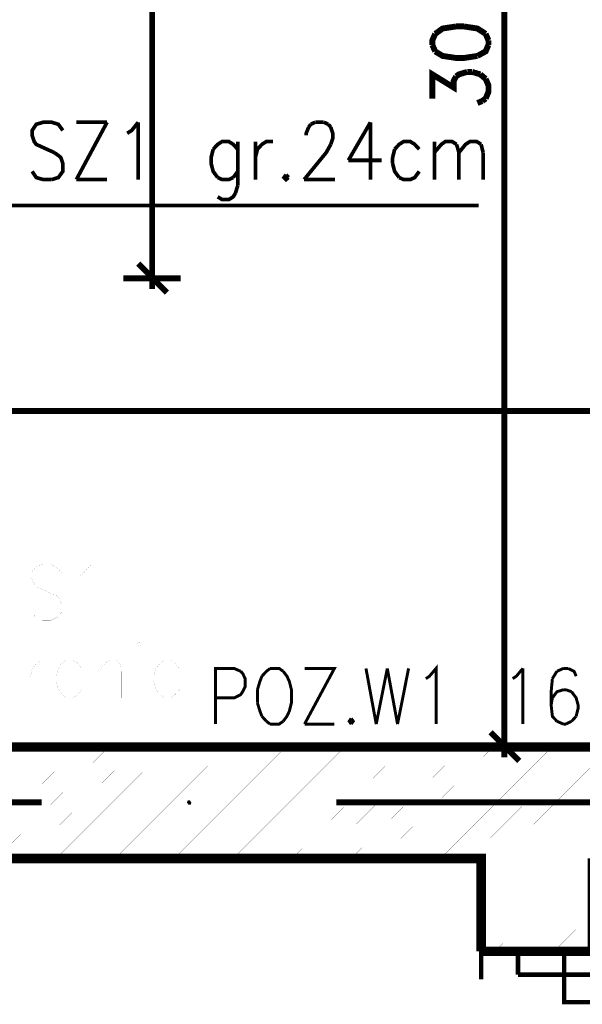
# Model space of a CAD drawing. Header units: millimetres. Extents: x -14047 to 49934, y -21523 to 14989.
# Tile 138 of 201: x 1755 to 1876, y 5846 to 6058. Entities that reach past the tile are written whole.
import ezdxf

# ---------------------------------------------------------------- set-up
doc = ezdxf.new("R2010")
doc.units = ezdxf.units.MM
doc.layers.add('H', color=7, linetype='Continuous')
doc.layers.add('P', color=7, linetype='Continuous')

msp = doc.modelspace()

# ---------------------------------------------------------------- hatches: boundary and pattern name
at = {"layer": 'H', "linetype": 'Continuous'}
msp.add_hatch(color=256, dxfattribs=at).paths.add_polyline_path([(1791.672, 5888.481), (1791.317, 5888.921), (1791.497, 5889.45), (1791.937, 5889.45), (1792.287, 5888.921), (1792.112, 5888.481)])

# ---------------------------------------------------------------- linework, layer by layer
at = {"layer": 'P'}
for points, const_width in [([(1859.657, 5901.884), (1859.657, 6204.088)], 1.27), ([(1783.823, 6179.926), (1783.823, 6002.765)], 1.27), ([(1844.754, 6054.528), (1844.14, 6053.118), (1844.14, 6052.149)], 1.27), ([(1849.254, 6056.118), (1846.344, 6055.673), (1844.754, 6054.528)], 1.27), ([(1850.929, 6056.118), (1849.254, 6056.118)], 1.27), ([(1855.603, 6054.528), (1853.838, 6055.673), (1850.929, 6056.118)], 1.27), ([(1856.218, 6053.118), (1855.603, 6054.528)], 1.27), ([(1844.14, 6052.149), (1844.754, 6050.739)], 1.27), ([(1853.838, 6049.769), (1855.603, 6050.739), (1856.218, 6052.149)], 1.27), ([(1856.218, 6052.149), (1856.218, 6053.118)], 1.27), ([(1844.754, 6050.739), (1846.344, 6049.769), (1849.254, 6049.324), (1850.929, 6049.324), (1853.838, 6049.769)], 1.27), ([(1844.14, 6040.595), (1844.14, 6045.799), (1848.724, 6042.975), (1848.724, 6044.39), (1849.254, 6045.359)], 1.27), ([(1849.254, 6045.359), (1849.869, 6045.799), (1851.634, 6046.329)], 1.27), ([(1851.634, 6046.329), (1852.693, 6046.329)], 1.27), ([(1852.693, 6046.329), (1854.458, 6045.799)], 1.27), ([(1854.458, 6045.799), (1855.603, 6044.83)], 1.27), ([(1855.603, 6044.83), (1856.218, 6043.42), (1856.218, 6042.005), (1855.603, 6040.595)], 1.27), ([(1854.898, 6040.065), (1853.838, 6039.625)], 1.27), ([(1855.603, 6040.595), (1854.898, 6040.065)], 1.27), ([(1764.6, 6033.716), (1763.63, 6035.041), (1762.216, 6035.481), (1760.366, 6035.481), (1758.866, 6035.041), (1757.986, 6033.716), (1757.986, 6032.661), (1758.426, 6031.336), (1758.866, 6030.721), (1759.836, 6030.277)], 0.795), ([(1767.51, 6023.137), (1774.124, 6035.481)], 0.795), ([(1774.124, 6035.481), (1767.51, 6035.481)], 0.795), ([(1778.443, 6033.101), (1779.413, 6033.716), (1780.823, 6035.481)], 0.795), ([(1780.823, 6035.481), (1780.823, 6023.137)], 0.795), ([(1817.948, 6035.041), (1818.918, 6035.481)], 0.795), ([(1818.918, 6035.481), (1820.773, 6035.481)], 0.795), ([(1820.773, 6035.481), (1821.743, 6035.041)], 0.795), ([(1830.821, 6035.481), (1826.062, 6027.282)], 0.795), ([(1830.821, 6035.481), (1830.821, 6023.137)], 0.795), ([(1816.978, 6032.661), (1816.978, 6033.101), (1817.508, 6034.421)], 0.795), ([(1817.508, 6034.421), (1817.948, 6035.041)], 0.795), ([(1821.743, 6035.041), (1822.273, 6034.421)], 0.795), ([(1822.273, 6034.421), (1822.712, 6033.101), (1822.712, 6032.041), (1822.273, 6030.721)], 0.795), ([(1802.25, 6029.662), (1801.28, 6030.721), (1800.31, 6031.336), (1798.901, 6031.336), (1797.931, 6030.721), (1796.961, 6029.662)], 0.795), ([(1802.25, 6031.336), (1802.25, 6021.813)], 0.795), ([(1806.045, 6031.336), (1806.045, 6023.137)], 0.795), ([(1806.485, 6029.662), (1807.454, 6030.721), (1808.424, 6031.336), (1809.834, 6031.336)], 0.795), ([(1841.32, 6029.662), (1840.345, 6030.721), (1839.375, 6031.336), (1837.965, 6031.336), (1836.996, 6030.721), (1836.026, 6029.662)], 0.795), ([(1844.58, 6031.336), (1844.58, 6023.137)], 0.795), ([(1844.58, 6028.957), (1846.079, 6030.721), (1846.959, 6031.336), (1848.374, 6031.336), (1849.344, 6030.721)], 0.795), ([(1849.869, 6028.957), (1851.284, 6030.721), (1852.253, 6031.336), (1853.663, 6031.336), (1854.633, 6030.721)], 0.795), ([(1759.836, 6030.277), (1762.746, 6028.957)], 0.795), ([(1762.746, 6028.957), (1763.63, 6028.337), (1764.155, 6027.897), (1764.6, 6026.577), (1764.6, 6024.897), (1763.63, 6023.577), (1762.216, 6023.137)], 0.795), ([(1796.961, 6029.662), (1796.521, 6027.897), (1796.521, 6026.577), (1796.961, 6024.897), (1797.931, 6023.577)], 0.795), ([(1806.045, 6027.897), (1806.485, 6029.662)], 0.795), ([(1822.273, 6030.721), (1821.298, 6028.957), (1816.538, 6023.137)], 0.795), ([(1836.026, 6029.662), (1835.586, 6027.897)], 0.795), ([(1849.344, 6030.721), (1849.869, 6028.957), (1849.869, 6023.137)], 0.795), ([(1854.633, 6030.721), (1855.073, 6028.957)], 0.795), ([(1855.073, 6028.957), (1855.073, 6023.137)], 0.795), ([(1826.062, 6027.282), (1833.206, 6027.282)], 0.795), ([(1835.586, 6027.897), (1835.586, 6026.577)], 0.795), ([(1760.366, 6023.137), (1758.866, 6023.577), (1757.986, 6024.897)], 0.795), ([(1801.28, 6023.577), (1802.25, 6024.897)], 0.795), ([(1835.586, 6026.577), (1836.026, 6024.897), (1836.996, 6023.577)], 0.795), ([(1836.996, 6023.577), (1837.965, 6023.137), (1839.375, 6023.137), (1840.345, 6023.577), (1841.32, 6024.897)], 0.795), ([(1762.216, 6023.137), (1760.366, 6023.137)], 0.795), ([(1767.51, 6023.137), (1774.124, 6023.137)], 0.795), ([(1797.931, 6023.577), (1798.901, 6023.137), (1800.31, 6023.137), (1801.28, 6023.577)], 0.795), ([(1812.659, 6024.192), (1812.219, 6023.577), (1812.659, 6023.137), (1813.189, 6023.577)], 0.795), ([(1813.189, 6023.577), (1812.659, 6024.192)], 0.795), ([(1816.538, 6023.137), (1823.152, 6023.137)], 0.795), ([(1802.25, 6021.813), (1801.725, 6020.138)], 0.795), ([(1801.725, 6020.138), (1801.28, 6019.433), (1800.31, 6018.813), (1798.901, 6018.813), (1797.931, 6019.433)], 0.795), ([(1854.103, 6017.578), (1664.159, 6017.578)], 0.795), ([(1780.823, 6005.06), (1786.997, 5998.796)], 1.27), ([(1783.823, 6004.09), (1783.823, 5999.591)], 1.27), ([(1777.649, 6001.885), (1789.997, 6001.885)], 1.27), ([(1689.555, 5973.314), (2113.623, 5973.314)], 1.27), ([(1764.335, 5938.479), (1763.365, 5939.629), (1761.956, 5940.244), (1760.191, 5940.244), (1758.781, 5939.629), (1757.806, 5938.479), (1757.806, 5937.424), (1758.251, 5936.274), (1758.781, 5935.659), (1759.661, 5935.039), (1762.396, 5933.894), (1763.365, 5933.455), (1763.805, 5932.835), (1764.335, 5931.69), (1764.335, 5929.925), (1763.365, 5928.87), (1761.956, 5928.165), (1760.191, 5928.165), (1758.781, 5928.87), (1757.806, 5929.925)], 0.015), ([(1768.39, 5937.864), (1769.185, 5938.479), (1770.684, 5940.244), (1770.684, 5928.165)], 0.015), ([(1468.92, 5925.696), (1765.745, 5925.696)], 0.015), ([(1780.473, 5922.961), (1780.913, 5922.521), (1781.443, 5922.961), (1780.913, 5923.576), (1780.473, 5922.961)], 0.015), ([(1757.631, 5919.611), (1757.631, 5911.497)], 0.015), ([(1757.631, 5916.172), (1758.071, 5917.847), (1759.041, 5918.991), (1760.011, 5919.611), (1761.246, 5919.611)], 0.015), ([(1768.565, 5917.847), (1767.775, 5918.991), (1766.805, 5919.611), (1765.39, 5919.611), (1764.42, 5918.991), (1763.63, 5917.847), (1763.185, 5916.172), (1763.185, 5915.022), (1763.63, 5913.262), (1764.42, 5912.202), (1765.39, 5911.497), (1766.805, 5911.497), (1767.775, 5912.202), (1768.565, 5913.262)], 0.015), ([(1768.565, 5919.611), (1768.565, 5911.497)], 0.015), ([(1772.269, 5919.611), (1772.269, 5911.497)], 0.015), ([(1772.269, 5917.227), (1773.679, 5918.991), (1774.654, 5919.611), (1775.884, 5919.611), (1776.854, 5918.991), (1777.299, 5917.227), (1777.299, 5911.497)], 0.015), ([(1780.913, 5918.991), (1780.913, 5911.497)], 0.015), ([(1789.732, 5917.847), (1788.762, 5918.991), (1787.792, 5919.611), (1786.557, 5919.611), (1785.587, 5918.991), (1784.618, 5917.847), (1784.178, 5916.172), (1784.178, 5915.022), (1784.618, 5913.262), (1785.587, 5912.202), (1786.557, 5911.497), (1787.792, 5911.497), (1788.762, 5912.202), (1789.732, 5913.262)], 0.015), ([(1789.732, 5919.611), (1789.732, 5911.497)], 0.015), ([(1797.491, 5905.853), (1797.491, 5917.847), (1801.46, 5917.847), (1802.87, 5917.227)], 0.635), ([(1803.31, 5916.787), (1803.84, 5915.642), (1803.84, 5913.877), (1803.31, 5912.817), (1802.87, 5912.202), (1801.46, 5911.497), (1797.491, 5911.497)], 0.635), ([(1802.87, 5917.227), (1803.31, 5916.787)], 0.635), ([(1808.424, 5917.227), (1807.454, 5916.172)], 0.635), ([(1809.219, 5917.847), (1808.424, 5917.227)], 0.635), ([(1812.039, 5917.227), (1811.159, 5917.847), (1809.219, 5917.847)], 0.635), ([(1812.039, 5906.468), (1812.834, 5907.528), (1813.364, 5908.673), (1813.804, 5910.438), (1813.804, 5913.262), (1813.364, 5915.022), (1812.834, 5916.172), (1812.039, 5917.227)], 0.635), ([(1816.628, 5905.853), (1823.062, 5917.847), (1816.628, 5917.847)], 0.635), ([(1829.851, 5917.847), (1832.056, 5905.853)], 0.635), ([(1832.056, 5905.853), (1834.441, 5917.847)], 0.635), ([(1834.441, 5917.847), (1836.646, 5905.853)], 0.635), ([(1836.646, 5905.853), (1839.025, 5917.847)], 0.635), ([(1842.73, 5915.642), (1843.52, 5916.172), (1844.934, 5917.847), (1844.934, 5905.853)], 0.635), ([(1861.422, 5915.642), (1862.217, 5916.172), (1863.627, 5917.847)], 0.635), ([(1863.627, 5917.847), (1863.627, 5905.853)], 0.635), ([(1870.946, 5917.227), (1869.976, 5915.642)], 0.635), ([(1872.356, 5917.847), (1870.946, 5917.227)], 0.635), ([(1873.326, 5917.847), (1872.356, 5917.847)], 0.635), ([(1875.09, 5916.172), (1874.65, 5917.227), (1873.326, 5917.847)], 0.635), ([(1807.454, 5916.172), (1807.015, 5915.022), (1806.485, 5913.262)], 0.635), ([(1869.976, 5915.642), (1869.711, 5912.817), (1869.711, 5909.908)], 0.635), ([(1806.485, 5913.262), (1806.485, 5910.438)], 0.635), ([(1872.356, 5913.262), (1870.946, 5912.817), (1869.976, 5911.497)], 0.635), ([(1872.886, 5913.262), (1872.356, 5913.262)], 0.635), ([(1874.121, 5912.817), (1872.886, 5913.262)], 0.635), ([(1875.09, 5907.528), (1875.53, 5909.293), (1875.53, 5909.908), (1875.09, 5911.497), (1874.121, 5912.817)], 0.635), ([(1806.485, 5910.438), (1807.015, 5908.673), (1807.454, 5907.528)], 0.635), ([(1869.976, 5911.497), (1869.711, 5909.908)], 0.635), ([(1869.711, 5909.908), (1869.976, 5907.528), (1870.946, 5906.468)], 0.635), ([(1807.454, 5907.528), (1808.424, 5906.468)], 0.635), ([(1808.424, 5906.468), (1809.219, 5905.853)], 0.635), ([(1809.219, 5905.853), (1811.159, 5905.853), (1812.039, 5906.468)], 0.635), ([(1826.677, 5907.088), (1826.237, 5906.468), (1826.677, 5905.853)], 0.635), ([(1826.677, 5905.853), (1827.122, 5906.468), (1826.677, 5907.088)], 0.635), ([(1870.946, 5906.468), (1872.356, 5905.853)], 0.635), ([(1872.886, 5905.853), (1874.121, 5906.468)], 0.635), ([(1874.121, 5906.468), (1875.09, 5907.528)], 0.635), ([(1816.628, 5905.853), (1823.062, 5905.853)], 0.635), ([(1856.663, 5904.088), (1862.832, 5897.914)], 1.27), ([(1872.356, 5905.853), (1872.886, 5905.853)], 0.635), ([(1859.657, 5903.119), (1859.657, 5898.709)], 1.27), ([(2114.593, 5900.914), (1654.635, 5900.914)], 2.065), ([(1737.614, 5876.927), (1761.601, 5900.914)], 0.015), ([(1743.963, 5876.927), (1768.125, 5900.914)], 0.015), ([(1749.872, 5900.914), (1781.618, 5900.914)], 0.475), ([(1750.312, 5876.927), (1774.474, 5900.914)], 0.015), ([(1756.661, 5876.927), (1780.823, 5900.914)], 0.015), ([(1763.185, 5876.927), (1787.172, 5900.914)], 0.015), ([(1769.535, 5876.927), (1793.521, 5900.914)], 0.015), ([(1775.884, 5876.927), (1799.871, 5900.914)], 0.015), ([(1782.233, 5876.927), (1806.22, 5900.914)], 0.015), ([(1788.582, 5876.927), (1812.569, 5900.914)], 0.015), ([(1794.931, 5876.927), (1818.918, 5900.914)], 0.015), ([(1801.28, 5876.927), (1825.267, 5900.914)], 0.015), ([(1807.629, 5876.927), (1831.616, 5900.914)], 0.015), ([(1810.189, 5900.914), (1841.935, 5900.914)], 0.475), ([(1813.979, 5876.927), (1838.145, 5900.914)], 0.015), ([(1820.328, 5876.927), (1844.405, 5900.914)], 0.015), ([(1826.677, 5876.927), (1850.844, 5900.914)], 0.015), ([(1833.026, 5876.927), (1857.193, 5900.914)], 0.015), ([(1839.555, 5876.927), (1863.542, 5900.914)], 0.015), ([(1845.904, 5876.927), (1869.891, 5900.914)], 0.015), ([(1852.253, 5876.927), (1876.15, 5900.914)], 0.015), ([(1853.488, 5900.914), (1865.922, 5900.914)], 1.27), ([(1854.633, 5872.963), (1882.589, 5900.914)], 0.015), ([(1854.633, 5866.614), (1888.939, 5900.914)], 0.015), ([(1854.633, 5860.264), (1895.288, 5900.914)], 0.015), ([(1857.633, 5856.91), (1901.637, 5900.914)], 0.015), ([(1870.506, 5900.914), (1902.252, 5900.914)], 0.475), ([(1696.519, 5889.011), (1760.011, 5889.011)], 1.27), ([(1823.502, 5889.011), (1886.994, 5889.011)], 1.27), ([(1482.593, 5876.927), (1494.582, 5876.927), (1854.633, 5876.927), (1854.633, 5856.91)], 2.065), ([(1854.633, 5856.91), (1878.62, 5856.91), (1878.62, 5876.927)], 2.065), ([(1863.982, 5856.91), (1878.62, 5871.548)], 0.015), ([(1870.331, 5856.91), (1878.62, 5865.199)], 0.015), ([(1854.633, 5856.91), (1854.633, 5850.916)], 0.955), ([(1862.567, 5851.886), (1862.567, 5856.91), (1872.536, 5856.91)], 0.955), ([(1872.536, 5856.91), (1872.536, 5851.886), (1862.567, 5851.886)], 0.95), ([(1872.536, 5851.886), (1972.707, 5851.886), (1972.707, 5845.976), (1872.536, 5845.976), (1872.536, 5851.886)], 0.95)]:
    msp.add_lwpolyline(points, dxfattribs=dict(at, const_width=const_width))

doc.saveas('drawing.dxf')
